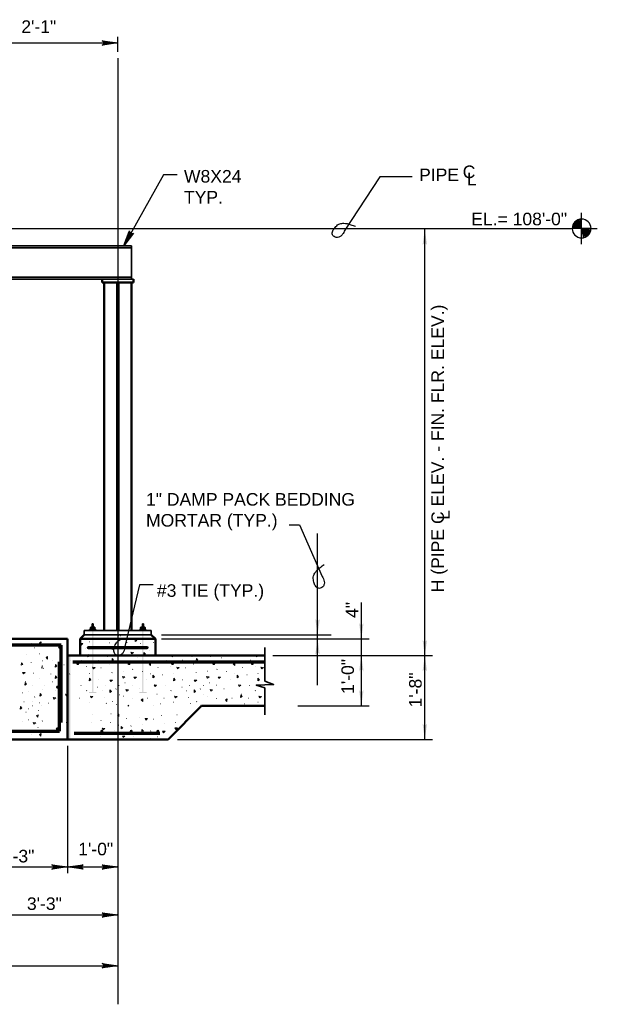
# Model space of a CAD drawing. Extents: x -92 to 946, y 181 to 432.
# Tile 5 of 12: x 168 to 306, y 197 to 432. Entities that reach past the tile are written whole.
import ezdxf

# ---------------------------------------------------------------- set-up
doc = ezdxf.new("R2010")
doc.units = 0
doc.header["$LTSCALE"] = 0.945
doc.header["$MEASUREMENT"] = 0
doc.linetypes.add('ACAD_ISO02W100', pattern=[180, 144, -36])
for name, color, linetype, lineweight in [('S-Anno-Brkl', 2, 'Continuous', 35), ('S-Anno-Dims', 33, 'Continuous', 35), ('S-Anno-Patt', 152, 'Continuous', 18), ('S-Anno-Text', 53, 'Continuous', 35), ('S-Cols-Prim', 6, 'Continuous', 50), ('S-Sect-Conc', 6, 'Continuous', 50), ('S-Sect-Join', 1, 'Continuous', 35), ('S-Sect-Stls', 2, 'Continuous', 35), ('S-Slab-Rbar', 7, 'Continuous', 70), ('S-Sppt-Misc', 3, 'Continuous', 35), ('S-Sppt-Shps', 3, 'Continuous', 35)]:
    doc.layers.add(name, color=color, linetype=linetype, lineweight=lineweight)
doc.styles.add('NOTES', font='romans.shx')

# ---------------------------------------------------------------- blocks, each defined once
blk = doc.blocks.new('LARROW')
at = {"color": 0, "linetype": 'ByBlock', "lineweight": -2, "flags": 128}
blk.add_lwpolyline([(-4.93, 0.71), (0, 0), (-4.92, -0.71), (-4.77, -0.59), (-4.55, -0.38), (-4.44, -0.19), (-4.42, 0), (-4.46, 0.21), (-4.57, 0.41), (-4.79, 0.61), (-4.93, 0.71), (-0.15, 0.01), (-4.76, -0.67), (-4.62, -0.56), (-4.39, -0.34), (-4.32, -0.06), (-4.37, 0.22), (-4.5, 0.41), (-4.67, 0.57), (-4.78, 0.65), (-0.41, 0.01), (-4.56, -0.59), (-4.41, -0.49), (-4.33, -0.37), (-4.25, -0.21), (-4.21, 0.01), (-4.23, 0.19), (-4.32, 0.33), (-4.5, 0.44), (-4.61, 0.58), (-0.71, 0.01), (-4.33, -0.5), (-4.17, -0.3), (-4.12, -0.06), (-4.14, 0.22), (-4.45, 0.51), (-1.05, 0.02), (-4.12, -0.41), (-4.07, -0.26), (-3.98, -0.04), (-4.04, 0.21), (-4.28, 0.43), (-1.36, 0.02), (-4.01, -0.31), (-3.92, -0.14), (-3.88, 0.04), (-4.07, 0.33), (-1.73, 0.02), (-3.85, -0.24), (-3.79, -0.11), (-3.77, 0.04), (-3.92, 0.25), (-2.17, 0.02), (-3.71, -0.15), (-3.67, 0.05), (-3.81, 0.17), (-2.53, 0.02), (-3.61, -0.09), (-3.63, 0.1), (-2.9, 0.02), (-3.57, -0.03), (-3.59, 0.03), (-3.36, 0.03)], dxfattribs=at)

msp = doc.modelspace()

# ---------------------------------------------------------------- hatches: boundary and pattern name
at = {"layer": 'S-Anno-Dims', "lineweight": 25}
for points in [[(264.11, 378.04), (264.65, 381.79), (265.2, 378.04), (265.11, 378.16), (264.94, 378.33), (264.79, 378.41), (264.65, 378.43), (264.49, 378.4), (264.34, 378.31), (264.19, 378.14)], [(239.03, 285), (238.49, 288.75), (238.58, 288.63), (238.74, 288.47), (238.89, 288.39), (239.03, 288.37), (239.19, 288.4), (239.35, 288.48), (239.5, 288.65), (239.58, 288.75)], [(249.49, 284), (248.95, 287.75), (249.04, 287.64), (249.2, 287.47), (249.35, 287.39), (249.49, 287.37), (249.65, 287.4), (249.8, 287.49), (249.96, 287.65), (250.03, 287.76)], [(238.49, 280.25), (239.03, 284), (239.58, 280.25), (239.49, 280.37), (239.33, 280.53), (239.18, 280.62), (239.03, 280.64), (238.88, 280.61), (238.72, 280.52), (238.57, 280.35)], [(264.65, 280), (264.11, 283.75), (264.2, 283.63), (264.36, 283.47), (264.51, 283.39), (264.65, 283.37), (264.81, 283.4), (264.97, 283.48), (265.12, 283.65), (265.2, 283.75)], [(248.95, 276.25), (249.49, 280), (250.03, 276.25), (249.94, 276.37), (249.78, 276.53), (249.63, 276.61), (249.49, 276.64), (249.33, 276.61), (249.17, 276.52), (249.02, 276.35)], [(264.11, 276.25), (264.65, 280), (265.2, 276.25), (265.11, 276.37), (264.94, 276.53), (264.79, 276.61), (264.65, 276.64), (264.49, 276.61), (264.34, 276.52), (264.19, 276.35)], [(249.49, 268), (248.95, 271.75), (249.04, 271.63), (249.2, 271.47), (249.35, 271.39), (249.49, 271.37), (249.65, 271.4), (249.8, 271.48), (249.96, 271.65), (250.03, 271.75)], [(264.65, 260), (264.11, 263.75), (264.2, 263.63), (264.36, 263.47), (264.51, 263.39), (264.65, 263.37), (264.81, 263.4), (264.97, 263.48), (265.12, 263.65), (265.2, 263.75)]]:
    msp.add_hatch(color=256, dxfattribs=at).paths.add_polyline_path(points, flags=16)
at = {"layer": 'S-Slab-Rbar'}
h = msp.add_hatch(color=256, dxfattribs=at)
edge = h.paths.add_edge_path(flags=16)
edge.add_ellipse((177.41, 282.02), major_axis=(0, 0.375), ratio=0.999811, start_angle=0, end_angle=360)
h = msp.add_hatch(color=256, dxfattribs=at)
edge = h.paths.add_edge_path(flags=16)
edge.add_ellipse((184.26, 281.92), major_axis=(0.375, 0), ratio=0.999901, start_angle=0, end_angle=360)
h = msp.add_hatch(color=256, dxfattribs=at)
edge = h.paths.add_edge_path(flags=16)
edge.add_ellipse((198.32, 281.92), major_axis=(0.375, 0), ratio=0.999901, start_angle=0, end_angle=360)
h = msp.add_hatch(color=256, dxfattribs=at)
edge = h.paths.add_edge_path(flags=16)
edge.add_ellipse((181.75, 278.1), major_axis=(0, 0.375), ratio=0.999811, start_angle=0, end_angle=360)
h = msp.add_hatch(color=256, dxfattribs=at)
edge = h.paths.add_edge_path(flags=16)
edge.add_ellipse((193.99, 278.1), major_axis=(0, 0.375), ratio=0.999811, start_angle=0, end_angle=360)
h = msp.add_hatch(color=256, dxfattribs=at)
edge = h.paths.add_edge_path(flags=16)
edge.add_ellipse((204.41, 278.1), major_axis=(0, 0.375), ratio=0.999811, start_angle=0, end_angle=360)
h = msp.add_hatch(color=256, dxfattribs=at)
edge = h.paths.add_edge_path(flags=16)
edge.add_ellipse((214.24, 278.1), major_axis=(0, 0.375), ratio=0.999811, start_angle=0, end_angle=360)
h = msp.add_hatch(color=256, dxfattribs=at)
edge = h.paths.add_edge_path(flags=16)
edge.add_ellipse((223.45, 278.1), major_axis=(0, 0.375), ratio=0.999811, start_angle=0, end_angle=360)
h = msp.add_hatch(color=256, dxfattribs=at)
edge = h.paths.add_edge_path(flags=16)
edge.add_ellipse((176.91, 272.49), major_axis=(0, 0.375), ratio=0.999811, start_angle=0, end_angle=360)
h = msp.add_hatch(color=256, dxfattribs=at)
edge = h.paths.add_edge_path(flags=16)
edge.add_ellipse((176.87, 262.53), major_axis=(0, 0.375), ratio=0.999811, start_angle=0, end_angle=360)
h = msp.add_hatch(color=256, dxfattribs=at)
edge = h.paths.add_edge_path(flags=16)
edge.add_ellipse((187.49, 261.94), major_axis=(0, 0.375), ratio=0.999901, start_angle=0, end_angle=360)
h = msp.add_hatch(color=256, dxfattribs=at)
edge = h.paths.add_edge_path(flags=16)
edge.add_ellipse((194.52, 261.94), major_axis=(0, 0.375), ratio=0.999901, start_angle=0, end_angle=360)
h = msp.add_hatch(color=256, dxfattribs=at)
edge = h.paths.add_edge_path(flags=16)
edge.add_ellipse((200.89, 261.94), major_axis=(0, 0.375), ratio=0.999901, start_angle=0, end_angle=360)
at = {"layer": 'S-Sppt-Misc', "extrusion": (0, 0, -1)}
for points in [[(-186.19, 271.05), (-186.19, 271.3), (-185.44, 271.3), (-185.44, 286), (-185.19, 286), (-185.19, 271.3), (-184.44, 271.3), (-184.44, 271.05)], [(-198.19, 271.05), (-198.19, 271.3), (-197.44, 271.3), (-197.44, 286), (-197.19, 286), (-197.19, 271.3), (-196.44, 271.3), (-196.44, 271.05)]]:
    msp.add_hatch(color=256, dxfattribs=at).paths.add_polyline_path(points, flags=16)

# ---------------------------------------------------------------- linework, layer by layer
at = {"layer": 'S-Anno-Brkl'}
for p, q in [((226.46, 273.87), (226.46, 281.98)), ((226.46, 265.85), (226.46, 272.34))]:
    msp.add_line(p, q, dxfattribs=at)
at = {"layer": 'S-Anno-Brkl', "flags": 128}
msp.add_lwpolyline([(226.46, 273.87), (228.53, 273.1), (224.4, 272.98), (226.46, 272.34)], dxfattribs=at)
at = {"layer": 'S-Anno-Dims', "lineweight": 25}
for p, q in [((161.32, 426.3), (191.35, 426.3)), ((191.35, 424.15), (191.35, 427.79)), ((191.35, 422.65), (191.35, 196.74)), ((302.12, 384.25), (302.12, 385.75)), ((302.12, 382), (300.28, 383.29)), ((302.12, 382), (300.43, 383.49)), ((302.12, 382), (300.64, 383.7)), ((302.12, 382), (300.93, 383.91)), ((302.12, 382), (301.24, 384.07)), ((302.12, 382), (301.48, 384.16)), ((302.12, 382), (301.83, 384.23)), ((302.12, 382), (302.12, 384.25)), ((1.03, 382), (272.31, 382)), ((264.65, 280), (264.65, 381.79)), ((272.31, 382), (298.37, 382)), ((298.37, 382), (299.87, 382)), ((302.12, 382), (299.87, 382)), ((302.12, 382), (299.88, 382.25)), ((302.12, 382), (299.92, 382.47)), ((302.12, 382), (299.97, 382.66)), ((302.12, 382), (300.04, 382.87)), ((302.12, 382), (300.14, 383.07)), ((304.37, 382), (302.12, 382)), ((302.12, 379.75), (302.12, 382)), ((302.12, 382), (304.36, 381.82)), ((302.12, 382), (304.32, 381.54)), ((302.12, 382), (304.25, 381.29)), ((302.12, 382), (304.15, 381.04)), ((302.12, 382), (303.99, 380.77)), ((302.12, 382), (303.8, 380.51)), ((302.12, 382), (303.57, 380.29)), ((302.12, 382), (303.25, 380.06)), ((302.12, 382), (302.94, 379.95)), ((302.12, 382), (302.53, 379.79)), ((304.37, 382), (305.86, 382)), ((302.12, 378.25), (302.12, 379.75)), ((239.03, 272.97), (239.03, 309.16)), ((249.49, 280), (249.49, 292.67)), ((201.74, 285), (242.29, 285)), ((201.74, 284), (251.36, 284)), ((228.34, 280), (245.36, 280)), ((245.36, 280), (266.53, 280)), ((249.49, 268), (249.49, 280)), ((264.65, 260), (264.65, 280)), ((234.34, 268), (251.36, 268)), ((205.56, 260), (266.53, 260)), ((179.32, 258.5), (179.32, 228.04)), ((146.32, 229.54), (179.32, 229.54)), ((179.31, 229.54), (191.31, 229.54)), ((152.32, 218.07), (191.31, 218.07)), ((35.33, 205.95), (191.35, 205.95))]:
    msp.add_line(p, q, dxfattribs=at)
at = {"layer": 'S-Anno-Dims', "lineweight": 25, "extrusion": (0, 0, -1)}
msp.add_circle((-302.12, 382), 2.25, dxfattribs=at)
at = {"layer": 'S-Anno-Patt'}
for p, q in [((191.53, 284.83), (191.49, 284.81)), ((192.03, 284.72), (191.99, 284.71)), ((196.13, 284.97), (196.1, 284.96)), ((169.17, 283.85), (169.13, 283.83)), ((170.65, 282.97), (170.6, 282.95)), ((184.6, 283.3), (184.55, 283.29)), ((189.38, 283.03), (189.33, 283.02)), ((191.18, 283.92), (191.13, 283.9)), ((193.52, 283.15), (193.47, 283.13)), ((196.71, 282.92), (196.67, 282.9)), ((199.91, 283.15), (199.86, 283.13)), ((169.52, 280.19), (169.47, 280.18)), ((171.46, 281.9), (171.41, 281.89)), ((172.6, 280.42), (172.55, 280.41)), ((183.55, 281.77), (183.51, 281.76)), ((188.92, 279.83), (188.87, 279.82)), ((192.03, 282), (191.99, 281.99)), ((193.4, 279.83), (193.36, 279.82)), ((194.2, 281.66), (194.16, 281.65)), ((199, 281.32), (198.95, 281.3)), ((202.05, 279.97), (202.03, 279.96)), ((209.05, 279.83), (209, 279.82)), ((213.53, 279.83), (213.48, 279.82)), ((222.18, 279.97), (222.15, 279.96)), ((170.63, 278.41), (170.58, 278.4)), ((173.3, 278.76), (173.25, 278.75)), ((175.81, 278.82), (175.76, 278.81)), ((177.61, 279.71), (177.56, 279.69)), ((178.46, 277.79), (178.41, 277.78)), ((179.95, 278.94), (179.9, 278.92)), ((182.75, 278.92), (182.71, 278.9)), ((186.72, 278.91), (186.67, 278.89)), ((189.26, 277.96), (189.21, 277.94)), ((191.58, 278.46), (191.54, 278.45)), ((191.68, 278.61), (191.63, 278.6)), ((192.95, 278.12), (192.9, 278.1)), ((196.03, 279.49), (195.98, 279.47)), ((197.29, 278.34), (197.24, 278.33)), ((202.88, 278.92), (202.83, 278.9)), ((206.84, 278.91), (206.8, 278.89)), ((209.39, 277.96), (209.34, 277.94)), ((211.71, 278.46), (211.66, 278.45)), ((211.81, 278.61), (211.76, 278.6)), ((213.07, 278.12), (213.03, 278.1)), ((216.16, 279.49), (216.11, 279.47)), ((217.41, 278.34), (217.36, 278.33)), ((223.01, 278.92), (222.96, 278.9)), ((171.23, 275.85), (171.18, 275.83)), ((173.57, 276.98), (173.52, 276.97)), ((175.35, 275.62), (175.3, 275.61)), ((179.83, 275.62), (179.78, 275.61)), ((183.9, 277.43), (183.85, 277.42)), ((184.6, 275.77), (184.55, 275.76)), ((187.32, 277.09), (187.27, 277.07)), ((189.95, 275.94), (189.9, 275.93)), ((192.6, 276.29), (192.56, 276.27)), ((194.89, 276.74), (194.84, 276.73)), ((197.21, 276.23), (197.16, 276.21)), ((199.1, 275.63), (199.05, 275.62)), ((200.94, 277.2), (200.89, 277.19)), ((202.05, 275.42), (202, 275.41)), ((204.02, 277.43), (203.97, 277.42)), ((204.72, 275.77), (204.68, 275.76)), ((207.45, 277.09), (207.4, 277.07)), ((210.07, 275.94), (210.03, 275.93)), ((212.73, 276.29), (212.68, 276.27)), ((215.01, 276.74), (214.97, 276.73)), ((217.33, 276.23), (217.29, 276.21)), ((219.22, 275.63), (219.18, 275.62)), ((221.07, 277.2), (221.02, 277.19)), ((222.18, 275.42), (222.13, 275.41)), ((224.15, 277.43), (224.1, 277.42)), ((224.85, 275.77), (224.8, 275.76)), ((169.29, 273.79), (169.24, 273.77)), ((170.95, 272.81), (170.91, 272.8)), ((172.62, 274.63), (172.57, 274.62)), ((173.75, 272.88), (173.7, 272.86)), ((175.69, 273.75), (175.64, 273.73)), ((178.01, 274.25), (177.96, 274.24)), ((178.11, 274.4), (178.06, 274.39)), ((182.53, 272.86), (182.48, 272.84)), ((186.64, 274.22), (186.59, 274.21)), ((188.3, 272.85), (188.26, 272.84)), ((191.63, 272.85), (191.58, 272.84)), ((193.06, 273.54), (193.01, 273.53)), ((194.77, 272.97), (194.73, 272.96)), ((198.2, 274.34), (198.15, 274.33)), ((202.65, 272.86), (202.6, 272.84)), ((206.77, 274.22), (206.72, 274.21)), ((208.43, 272.85), (208.38, 272.84)), ((211.76, 272.85), (211.71, 272.84)), ((213.19, 273.54), (213.14, 273.53)), ((214.9, 272.97), (214.85, 272.96)), ((218.33, 274.34), (218.28, 274.33)), ((222.78, 272.86), (222.73, 272.84)), ((168.53, 271.15), (168.48, 271.13)), ((170.09, 271.5), (170.04, 271.49)), ((173.27, 271.9), (173.23, 271.89)), ((176.38, 271.73), (176.33, 271.72)), ((183.91, 271.64), (183.87, 271.63)), ((186.52, 272.51), (186.48, 272.5)), ((187.66, 271.6), (187.62, 271.59)), ((190.93, 272.05), (190.88, 272.03)), ((191.68, 270.63), (191.63, 270.62)), ((196.6, 272.06), (196.55, 272.04)), ((200.71, 270.8), (200.66, 270.79)), ((204.04, 271.64), (203.99, 271.63)), ((206.65, 272.51), (206.6, 272.5)), ((207.79, 271.6), (207.74, 271.59)), ((211.05, 272.05), (211.01, 272.03)), ((211.81, 270.63), (211.76, 270.62)), ((216.73, 272.06), (216.68, 272.04)), ((220.84, 270.8), (220.79, 270.79)), ((224.17, 271.64), (224.12, 271.63)), ((168.95, 268.99), (168.9, 268.97)), ((170.95, 268.97), (170.91, 268.96)), ((171.46, 270.13), (171.41, 270.12)), ((172.67, 268.72), (172.62, 268.71)), ((174.73, 268.65), (174.69, 268.63)), ((178.06, 268.65), (178.01, 268.63)), ((182.25, 269.82), (182.2, 269.81)), ((184.57, 268.92), (184.52, 268.9)), ((188.15, 270.03), (188.1, 270.01)), ((188.58, 268.63), (188.53, 268.61)), ((190.07, 269.02), (190.02, 269)), ((190.98, 268.31), (190.93, 268.3)), ((192.72, 270.34), (192.67, 270.33)), ((194.76, 269.77), (194.71, 269.76)), ((198.49, 269.82), (198.44, 269.81)), ((199.95, 268.16), (199.91, 268.14)), ((201.51, 268.51), (201.46, 268.5)), ((202.38, 269.82), (202.33, 269.81)), ((204.7, 268.92), (204.65, 268.9)), ((208.28, 270.03), (208.23, 270.01)), ((208.7, 268.63), (208.66, 268.61)), ((210.2, 269.02), (210.15, 269)), ((211.1, 268.31), (211.06, 268.3)), ((212.84, 270.34), (212.8, 270.33)), ((214.88, 269.77), (214.84, 269.76)), ((218.62, 269.82), (218.57, 269.81)), ((220.08, 268.16), (220.03, 268.14)), ((221.64, 268.51), (221.59, 268.5)), ((222.5, 269.82), (222.45, 269.81)), ((224.82, 268.92), (224.78, 268.9)), ((169.4, 266.54), (169.35, 266.52)), ((169.97, 267.28), (169.92, 267.27)), ((171, 268), (170.96, 267.99)), ((172.37, 266.88), (172.32, 266.87)), ((173.17, 268), (173.13, 267.99)), ((179.38, 265.9), (179.33, 265.89)), ((185.38, 265.9), (185.33, 265.89)), ((189.71, 266.13), (189.67, 266.12)), ((201.82, 265.74), (201.77, 265.73)), ((205.5, 265.9), (205.45, 265.89)), ((168.49, 264.25), (168.44, 264.24)), ((169.97, 264.71), (169.93, 264.69)), ((173.3, 264.4), (173.25, 264.39)), ((179.03, 264.07), (178.99, 264.06)), ((185.03, 264.07), (184.99, 264.06)), ((187.32, 264.53), (187.27, 264.52)), ((189.64, 264.02), (189.59, 264)), ((191.53, 263.42), (191.48, 263.41)), ((193.37, 264.99), (193.32, 264.97)), ((196.45, 265.22), (196.4, 265.2)), ((197.15, 263.56), (197.11, 263.55)), ((199.88, 264.87), (199.83, 264.86)), ((202.5, 263.73), (202.46, 263.72)), ((205.16, 264.07), (205.11, 264.06)), ((207.44, 264.53), (207.4, 264.52)), ((169.17, 261.96), (169.13, 261.95)), ((170.65, 261.08), (170.6, 261.07)), ((172.26, 262.88), (172.21, 262.86)), ((179.49, 261.33), (179.44, 261.32)), ((185.49, 261.33), (185.44, 261.32)), ((190.63, 262.13), (190.58, 262.12)), ((194.48, 263.21), (194.43, 263.19)), ((199.19, 262.01), (199.15, 261.99)), ((171.46, 260.02), (171.41, 260.01)), ((187.2, 260.76), (187.16, 260.74)), ((195.08, 260.64), (195.03, 260.63)), ((199.08, 260.3), (199.03, 260.29)), ((200.86, 260.64), (200.81, 260.63))]:
    msp.add_line(p, q, dxfattribs=at)
at = {"layer": 'S-Anno-Patt', "flags": 128}
for points in [[(204.37, 279.68), (204.12, 279.97)], [(204.39, 279.97), (204.37, 279.68)], [(224.5, 279.68), (224.25, 279.97)], [(224.52, 279.97), (224.5, 279.68)], [(173.33, 277.06), (173.2, 276.98), (173.24, 277.59)], [(173.24, 277.59), (173.33, 277.48)], [(193.75, 267.97), (193.77, 268.14)], [(193.77, 268.14), (193.91, 267.97)], [(213.88, 267.97), (213.89, 268.14)], [(213.89, 268.14), (214.04, 267.97)]]:
    msp.add_lwpolyline(points, dxfattribs=at)
at = {"layer": 'S-Anno-Patt'}
for points in [[(172.95, 282.67), (172.61, 283.07), (172.99, 283.28)], [(182.99, 282.88), (182.59, 282.54), (182.38, 282.92)], [(195.48, 283.95), (195.82, 283.55), (195.44, 283.34)], [(184.24, 279.68), (183.9, 280.08), (184.28, 280.29)], [(189.98, 282.08), (190.32, 281.68), (189.95, 281.47)], [(195.05, 280.76), (194.65, 280.42), (194.43, 280.8)], [(197.55, 280.72), (197.89, 280.32), (197.51, 280.1)], [(168.3, 278.3), (168.64, 277.9), (168.26, 277.69)], [(174.51, 279.16), (174.17, 279.56), (174.55, 279.77)], [(176.41, 277.87), (176.75, 277.47), (176.37, 277.26)], [(189.98, 279.35), (190.32, 278.95), (189.95, 278.74)], [(199.12, 277.66), (198.78, 278.06), (199.16, 278.27)], [(210.11, 279.35), (210.45, 278.95), (210.07, 278.74)], [(219.25, 277.66), (218.91, 278.06), (219.29, 278.27)], [(169.17, 275.97), (168.77, 275.63), (168.56, 276.01)], [(176.41, 275.14), (176.75, 274.75), (176.37, 274.53)], [(185.87, 277.17), (185.47, 276.83), (185.25, 277.21)], [(199.72, 275.31), (200.06, 274.91), (199.68, 274.7)], [(205.99, 277.17), (205.59, 276.83), (205.38, 277.21)], [(219.84, 275.31), (220.18, 274.91), (219.81, 274.7)], [(226.12, 277.17), (225.72, 276.83), (225.51, 277.21)], [(169.15, 273.6), (169.49, 273.21), (169.11, 272.99)], [(184.54, 274.61), (184.88, 274.21), (184.5, 273.99)], [(190.05, 274.14), (189.65, 273.8), (189.44, 274.18)], [(193.03, 274.95), (192.63, 274.61), (192.41, 274.99)], [(195.75, 274.85), (195.35, 274.51), (195.14, 274.89)], [(200.59, 272.98), (200.2, 272.64), (199.98, 273.02)], [(204.66, 274.61), (205, 274.21), (204.62, 273.99)], [(210.18, 274.14), (209.78, 273.8), (209.57, 274.18)], [(213.15, 274.95), (212.75, 274.61), (212.54, 274.99)], [(215.88, 274.85), (215.48, 274.51), (215.26, 274.89)], [(220.72, 272.98), (220.32, 272.64), (220.11, 273.02)], [(224.79, 274.61), (225.13, 274.21), (224.75, 273.99)], [(172.73, 270.93), (173.07, 270.53), (172.7, 270.31)], [(179.46, 270.74), (179.06, 270.4), (178.84, 270.78)], [(189.43, 271.83), (189.77, 271.43), (189.39, 271.21)], [(193.83, 271.87), (193.44, 271.53), (193.22, 271.91)], [(209.56, 271.83), (209.9, 271.43), (209.52, 271.21)], [(213.96, 271.87), (213.56, 271.53), (213.35, 271.91)], [(220.7, 270.62), (221.04, 270.22), (220.66, 270)], [(176.48, 269.93), (176.08, 269.59), (175.87, 269.97)], [(185.36, 270.25), (184.96, 269.91), (184.75, 270.29)], [(197.26, 269.07), (196.92, 269.47), (197.3, 269.69)], [(205.49, 270.25), (205.09, 269.91), (204.88, 270.29)], [(217.38, 269.07), (217.04, 269.47), (217.42, 269.69)], [(225.61, 270.25), (225.21, 269.91), (225, 270.29)], [(168.04, 267.83), (168.38, 267.43), (168, 267.22)], [(172.24, 265.28), (171.9, 265.68), (172.28, 265.89)], [(191.55, 265.45), (191.21, 265.85), (191.59, 266.06)], [(171.69, 263.98), (171.29, 263.64), (171.08, 264.02)], [(198.42, 264.96), (198.02, 264.62), (197.81, 265)], [(172.95, 260.79), (172.61, 261.18), (172.99, 261.4)], [(188.18, 262.64), (187.78, 262.3), (187.57, 262.68)], [(192.15, 263.1), (192.49, 262.7), (192.11, 262.49)], [(197.09, 262.39), (197.43, 261.99), (197.05, 261.78)], [(202.61, 261.93), (202.21, 261.59), (202, 261.97)], [(205.58, 262.74), (205.18, 262.4), (204.97, 262.78)], [(193.02, 260.77), (192.62, 260.43), (192.41, 260.81)]]:
    msp.add_3dface(points, dxfattribs=at)
at = {"layer": 'S-Anno-Text', "lineweight": 25, "flags": 128}
for points in [[(205.53, 394.84), (202.19, 394.84), (192.73, 377.88)], [(261.65, 394.34), (253.91, 394.34), (245.41, 381.33)], [(195.04, 380.89), (192.73, 377.88), (194.09, 381.42), (194.11, 381.27), (194.17, 381.05), (194.26, 380.9), (194.37, 380.82), (194.53, 380.77), (194.7, 380.77), (194.92, 380.84), (195.04, 380.89), (192.79, 377.97), (194.06, 381.29), (194.08, 381.16), (194.14, 380.93), (194.29, 380.77), (194.5, 380.7), (194.68, 380.72), (194.84, 380.77), (194.94, 380.81), (192.89, 378.14), (194.03, 381.13), (194.04, 380.99), (194.1, 380.9), (194.17, 380.79), (194.3, 380.67), (194.43, 380.62), (194.56, 380.63), (194.7, 380.7), (194.83, 380.73), (193, 378.34), (194.01, 380.94), (194.08, 380.76), (194.22, 380.64), (194.41, 380.55), (194.73, 380.65), (193.14, 378.56), (193.99, 380.77), (194.07, 380.69), (194.19, 380.54), (194.37, 380.49), (194.61, 380.57), (193.25, 378.77), (194.01, 380.66), (194.09, 380.54), (194.2, 380.44), (194.46, 380.46), (193.39, 379.02), (194, 380.52), (194.07, 380.44), (194.16, 380.37), (194.36, 380.39), (193.55, 379.31), (194.01, 380.4), (194.13, 380.3), (194.26, 380.35), (193.69, 379.55), (194.01, 380.31), (194.15, 380.26), (193.83, 379.8), (194.04, 380.26), (194.09, 380.25), (194, 380.1)], [(232.22, 311.25), (234.68, 311.25), (240.13, 298.88)], [(199.73, 296.91), (196.48, 296.91), (192.98, 282.15)]]:
    msp.add_lwpolyline(points, dxfattribs=at)
at = {"layer": 'S-Anno-Text', "lineweight": 25}
for points in [[(245.41, 381.33), (245.33, 381.14), (245.23, 380.97), (245.12, 380.8), (245, 380.6), (244.86, 380.43), (244.7, 380.27), (244.55, 380.11), (244.34, 379.99), (244.12, 379.91), (243.91, 379.84), (243.72, 379.82), (243.48, 379.88), (243.12, 379.97), (242.84, 380.12), (242.69, 380.35), (242.54, 380.56), (242.51, 380.85), (242.57, 381.19), (242.64, 381.58), (242.84, 381.77), (243.04, 382.03), (243.28, 382.34), (243.54, 382.62), (243.83, 382.86), (243.99, 382.99), (244.18, 383.09), (244.39, 383.14), (244.7, 383.22), (245, 383.26), (245.33, 383.25), (245.6, 383.24), (245.86, 383.23), (246.11, 383.16), (246.4, 383.08), (246.68, 382.99), (246.97, 382.9), (247.34, 382.78), (247.71, 382.67), (248.08, 382.52)], [(240.13, 298.88), (240.25, 298.71), (240.34, 298.54), (240.42, 298.35), (240.51, 298.14), (240.58, 297.93), (240.63, 297.72), (240.68, 297.49), (240.67, 297.25), (240.62, 297.03), (240.56, 296.82), (240.48, 296.65), (240.29, 296.47), (240.02, 296.23), (239.74, 296.08), (239.47, 296.07), (239.21, 296.06), (238.95, 296.19), (238.7, 296.43), (238.41, 296.7), (238.36, 296.97), (238.25, 297.28), (238.13, 297.65), (238.02, 298.02), (237.99, 298.39), (237.97, 298.6), (237.99, 298.81), (238.06, 299.02), (238.16, 299.32), (238.29, 299.6), (238.48, 299.86), (238.63, 300.08), (238.79, 300.3), (238.98, 300.47), (239.21, 300.67), (239.44, 300.85), (239.67, 301.04), (239.97, 301.29), (240.26, 301.54), (240.6, 301.77)], [(192.98, 282.15), (192.97, 281.94), (192.94, 281.75), (192.89, 281.55), (192.84, 281.33), (192.77, 281.12), (192.68, 280.92), (192.59, 280.71), (192.43, 280.52), (192.25, 280.38), (192.08, 280.24), (191.91, 280.15), (191.66, 280.13), (191.29, 280.1), (190.98, 280.14), (190.76, 280.3), (190.55, 280.45), (190.42, 280.71), (190.36, 281.06), (190.3, 281.45), (190.42, 281.7), (190.52, 282.01), (190.64, 282.38), (190.78, 282.73), (190.98, 283.05), (191.09, 283.23), (191.23, 283.39), (191.41, 283.51), (191.68, 283.69), (191.95, 283.83), (192.26, 283.93), (192.52, 284.01), (192.76, 284.09), (193.03, 284.11), (193.33, 284.13), (193.62, 284.14), (193.92, 284.15), (194.31, 284.17), (194.7, 284.19), (195.1, 284.17)]]:
    msp.add_open_spline(points, degree=3, knots=[0, 0, 0, 0, 0.055466, 0.055466, 0.055466, 0.116763, 0.116763, 0.116763, 0.179832, 0.179832, 0.179832, 0.238736, 0.238736, 0.238736, 0.322673, 0.322673, 0.322673, 0.401022, 0.401022, 0.401022, 0.489182, 0.489182, 0.489182, 0.593709, 0.593709, 0.593709, 0.651108, 0.651108, 0.651108, 0.737795, 0.737795, 0.737795, 0.810324, 0.810324, 0.810324, 0.891934, 0.891934, 0.891934, 1, 1, 1, 1], dxfattribs=at)
at = {"layer": 'S-Cols-Prim'}
for p, q in [((187.56, 369.13), (187.56, 369.88)), ((195.06, 369.13), (195.06, 369.88)), ((187.56, 369.13), (195.06, 369.13)), ((188.06, 286), (188.06, 369.13)), ((194.56, 286), (194.56, 369.13))]:
    msp.add_line(p, q, dxfattribs=at)
at = {"layer": 'S-Cols-Prim', "linetype": 'ACAD_ISO02W100'}
for p, q in [((191.19, 286), (191.19, 369.13)), ((191.44, 286), (191.44, 369.13))]:
    msp.add_line(p, q, dxfattribs=at)
at = {"layer": 'S-Sect-Conc'}
for p, q in [((183.31, 285), (182.31, 284)), ((199.31, 285), (200.31, 284)), ((125.32, 284), (179.31, 284)), ((179.31, 260), (179.31, 284)), ((182.31, 284), (182.31, 280)), ((182.31, 284), (200.31, 284)), ((200.31, 284), (200.31, 280)), ((179.31, 280), (226.46, 280)), ((203.31, 260), (211.31, 268)), ((211.31, 268), (226.46, 268)), ((125.32, 260), (179.31, 260)), ((179.31, 260), (203.31, 260))]:
    msp.add_line(p, q, dxfattribs=at)
at = {"layer": 'S-Sect-Join', "extrusion": (0, 0, -1)}
msp.add_solid([(-179.31, 280), (-180.01, 280), (-179.31, 260), (-180.01, 260)], dxfattribs=at)
at = {"layer": 'S-Sect-Stls'}
for p, q in [((38.58, 377.88), (194.56, 377.88)), ((38.58, 377.38), (194.56, 377.38)), ((194.56, 369.88), (194.56, 377.88)), ((38.58, 370.38), (194.56, 370.38)), ((38.58, 369.88), (195.06, 369.88))]:
    msp.add_line(p, q, dxfattribs=at)
at = {"layer": 'S-Slab-Rbar'}
for p, q in [((177.82, 282.5), (127.08, 282.5)), ((177.82, 264.04), (177.82, 282.5)), ((184.26, 281.92), (198.32, 281.92)), ((177.37, 261.97), (177.37, 278.5)), ((180.53, 278.5), (226.46, 278.5)), ((127.51, 261.97), (177.37, 261.97)), ((180.9, 261.5), (201.32, 261.5))]:
    msp.add_line(p, q, dxfattribs=at)
at = {"layer": 'S-Sppt-Misc'}
for p, q in [((185.19, 287.57), (185.44, 287.57)), ((185.19, 286.77), (185.19, 287.57)), ((185.19, 287.31), (185.44, 287.31)), ((185.19, 287.04), (185.44, 287.04)), ((185.24, 287.44), (185.39, 287.44)), ((185.24, 287.17), (185.39, 287.17)), ((185.24, 286.9), (185.39, 286.9)), ((185.44, 286.77), (185.44, 287.57)), ((197.19, 287.57), (197.44, 287.57)), ((197.19, 286.77), (197.19, 287.57)), ((197.19, 287.31), (197.44, 287.31)), ((197.19, 287.04), (197.44, 287.04)), ((197.24, 287.44), (197.39, 287.44)), ((197.24, 287.17), (197.39, 287.17)), ((197.24, 286.9), (197.39, 286.9)), ((197.44, 286.77), (197.44, 287.57)), ((184.59, 286), (184.59, 286.22)), ((184.59, 286.22), (186.03, 286.22)), ((184.59, 286), (186.03, 286)), ((184.78, 286.22), (184.78, 286.69)), ((184.85, 286.77), (185.77, 286.77)), ((185.14, 286.22), (185.14, 286.77)), ((185.4, 286.77), (185.49, 286.61)), ((185.49, 286.22), (185.49, 286.77)), ((185.58, 286.77), (185.49, 286.61)), ((185.85, 286.22), (185.85, 286.69)), ((186.03, 286), (186.03, 286.22)), ((196.59, 286), (196.59, 286.22)), ((196.59, 286.22), (198.03, 286.22)), ((196.59, 286), (198.03, 286)), ((196.77, 286.22), (196.77, 286.69)), ((196.85, 286.77), (197.77, 286.77)), ((197.14, 286.22), (197.14, 286.77)), ((197.4, 286.77), (197.49, 286.61)), ((197.49, 286.22), (197.49, 286.77)), ((197.58, 286.77), (197.49, 286.61)), ((197.85, 286.22), (197.85, 286.69)), ((198.03, 286), (198.03, 286.22))]:
    msp.add_line(p, q, dxfattribs=at)
for centre, major_axis, start_param, end_param in [((184.85, 286.69), (0, 0.0781), 0, 1.570796), ((185.78, 286.69), (0, -0.0781), 1.570796, 3.141593), ((196.85, 286.69), (0, 0.0781), 0, 1.570796), ((197.77, 286.69), (0, -0.0781), 1.570796, 3.141593)]:
    msp.add_ellipse(centre, major_axis=major_axis, ratio=0.999811, start_param=start_param, end_param=end_param, dxfattribs=at)
at = {"layer": 'S-Sppt-Misc', "extrusion": (0, 0, -1)}
for points in [[(-185.23, 286.77), (-185.05, 286.77), (-185.14, 286.61)], [(-185.4, 286.77), (-185.58, 286.77), (-185.49, 286.61)], [(-197.23, 286.77), (-197.05, 286.77), (-197.14, 286.61)], [(-197.4, 286.77), (-197.58, 286.77), (-197.49, 286.61)]]:
    msp.add_solid(points, dxfattribs=at)
at = {"layer": 'S-Sppt-Shps'}
for p, q in [((183.31, 286), (199.31, 286)), ((183.31, 285), (183.31, 286)), ((183.31, 285), (199.31, 285)), ((199.31, 286), (199.31, 285))]:
    msp.add_line(p, q, dxfattribs=at)

# ---------------------------------------------------------------- block references
at = {"layer": 'S-Anno-Dims', "lineweight": 25, "xscale": 0.7598681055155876, "yscale": 0.7351616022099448, "zscale": 0.09525}
for p in [(191.35, 426.3), (179.32, 229.54), (191.31, 229.54), (191.31, 218.07), (191.35, 205.95)]:
    msp.add_blockref('LARROW', p, dxfattribs=at)
at = {"layer": 'S-Anno-Dims', "lineweight": 25, "xscale": 0.7598681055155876, "yscale": 0.7351616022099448, "zscale": 0.09525, "rotation": 180}
msp.add_blockref('LARROW', (179.32, 229.54), dxfattribs=at)

# ---------------------------------------------------------------- texts
at = {"layer": 'S-Anno-Dims', "lineweight": 25, "char_height": 3, "style": 'NOTES'}
for s, insert, attachment_point, line_spacing_factor in [('\\fArial|b0|i0|c0|p39;2\'-1"', (168.26, 431.71), 1, 0.605618), ('\\fArial|b0|i0|c0|p39;EL.= 108\'-0"', (298.64, 385.77), 3, 0.743439), ('\\fArial|b0|i0|c0|p39;1\'-0"', (181.85, 235.32), 1, 0.610487), ('\\fArial|b0|i0|c0|p39;2\'-3"', (163.04, 233.63), 1, 0.610487), ('\\fArial|b0|i0|c0|p39;3\'-3"', (169.6, 222.27), 1, 0.610487)]:
    msp.add_mtext(s, dxfattribs=dict(at, insert=insert, attachment_point=attachment_point, line_spacing_factor=line_spacing_factor))
at = {"layer": 'S-Anno-Dims', "lineweight": 25, "char_height": 3, "attachment_point": 1, "rotation": 90, "style": 'NOTES'}
for s, insert, line_spacing_factor in [('\\fArial|b0|i0|c0|p39;H (PIPE C ELEV. - FIN. FLR. ELEV.)', (266.23, 295.13), 0.608048), ('\\fArial|b0|i0|c0|p39;L', (267.59, 312.42), 0.605618), ('\\fArial|b0|i0|c0|p39;4"', (245.74, 289), 0.608048), ('\\fArial|b0|i0|c0|p39;1\'-0"', (244.73, 270.86), 0.608048), ('\\fArial|b0|i0|c0|p39;1\'-8"', (260.9, 267.63), 0.608048)]:
    msp.add_mtext(s, dxfattribs=dict(at, insert=insert, line_spacing_factor=line_spacing_factor))
at = {"layer": 'S-Anno-Text', "lineweight": 25, "char_height": 3, "attachment_point": 1, "style": 'NOTES'}
for s, insert in [('\\fArial|b0|i0|c0|p39;W8X24\\PTYP.', (207.12, 395.97)), ('\\fArial|b0|i0|c0|p39;1" DAMP PACK BEDDING\\PMORTAR (TYP.)', (198.05, 318.82))]:
    msp.add_mtext(s, dxfattribs=dict(at, insert=insert))
at = {"layer": 'S-Anno-Text', "lineweight": 25, "char_height": 3, "attachment_point": 1, "line_spacing_factor": 0.608048, "style": 'NOTES'}
for s, insert in [('\\fArial|b0|i0|c0|p39;PIPE', (263.29, 396.31)), ('\\fArial|b0|i0|c0|p39;C', (273.7, 397.03)), ('\\fArial|b0|i0|c0|p39;L', (274.73, 395.32)), ('\\fArial|b0|i0|c0|p39;#3 TIE (TYP.)', (200.65, 297.05))]:
    msp.add_mtext(s, dxfattribs=dict(at, insert=insert))

doc.saveas('drawing.dxf')
